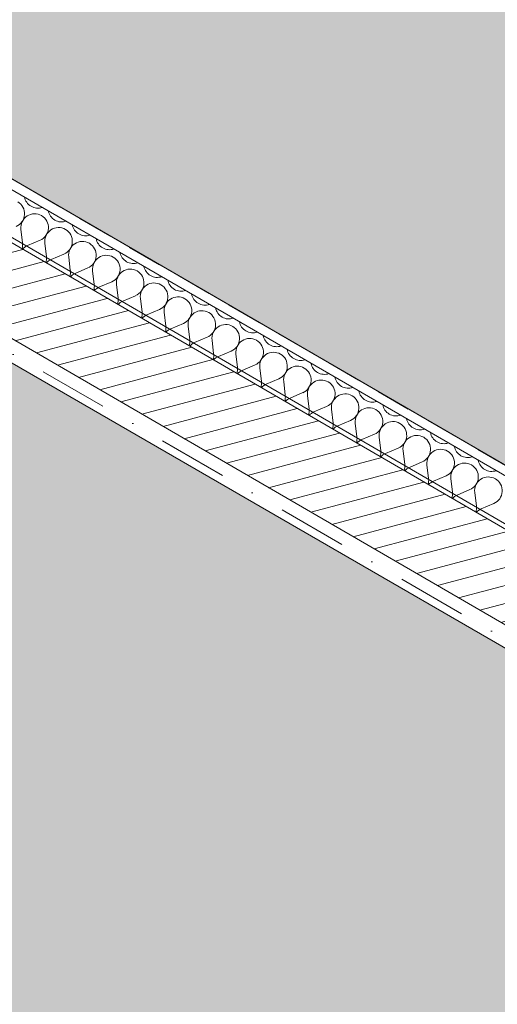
# Model space of a CAD drawing. Header units: millimetres. Extents: x -107151 to 48086, y -42122 to 26068.
# Tile 26 of 57: x -71456 to -70418, y 1081 to 3220. Entities that reach past the tile are written whole.
import ezdxf
from ezdxf.enums import TextEntityAlignment as Align

# ---------------------------------------------------------------- set-up
doc = ezdxf.new("R2010")
doc.units = ezdxf.units.MM
doc.header["$MEASUREMENT"] = 0
doc.linetypes.add('! URB Limite propriété', pattern=[300, 150, -75, 0, -75])
doc.linetypes.add('Tirets petits', pattern=[125, 75, -50])
for name, color, linetype in [('01-STR_Dalles.ARCHI', 7, 'Continuous'), ('01-STR_Murs extérieurs.ARCHI', 7, 'Continuous'), ('03-SURFACE _ Utile.ARCHI', 7, 'Continuous'), ('04-SOE_Cloisons .ARCHI', 7, 'Continuous'), ('04-SOE_Faux Plafond.ARCHI', 7, 'Continuous'), ('05-INF _ COTATIONS.ARCHI', 7, 'Continuous'), ('07-VRD_Terrain_Batiments.ARCHI', 7, 'Continuous'), ('Marques de Zone Archicad', 7, 'Continuous'), ('Nouveau_07-VRD_Terrain EDL_Parcelle.ARCHI', 7, 'Continuous')]:
    doc.layers.add(name, color=color, linetype=linetype)
doc.styles.add('STYLE_GENERE_1', font='arial.ttf')
doc.styles.add('STYLE_GENERE_2', font='arial.ttf')
doc.dimstyles.new('STYLE_GENERE__1', dxfattribs={"dimtxt": 75, "dimasz": 57, "dimexe": 0.18, "dimexo": 50, "dimgap": 0, "dimtad": 1, "dimlfac": 0.001, "dimzin": 0, "dimdsep": 46, "dimtxsty": 'STYLE_GENERE_1', "dimblk": 'ARROWHEAD_2', "dimblk1": 'ARROWHEAD_2', "dimblk2": 'ARROWHEAD_2', "dimcen": 0.09, "dimclrd": 256, "dimclre": 256, "dimclrt": 256, "dimazin": 0, "dimtfac": 1, "dimtdec": 4, "dimtmove": 0, "dimatfit": 3, "dimfxl": 0, "dimtolj": 1, "dimtzin": 0, "dimarcsym": 0})

# ---------------------------------------------------------------- blocks, each defined once
blk = doc.blocks.new('Dalle_1_1', base_point=(-76490.4, 21808.4))
at = {"layer": '01-STR_Dalles.ARCHI', "color": 7, "linetype": 'Continuous', "lineweight": 5, "flags": 128}
blk.add_lwpolyline([(-76490.4, 21808.4), (-87291.7, 4437.9), (-82006.1, 1387.3), (-82427.2, 536.8), (-75888.9, -3286.9), (-75794, -3342.4), (-72002.7, 3053.2), (-57796.5, -5182.2), (-57450.3, -5385.2), (-56247.6, -3332.7), (-54208.1, -4527.8), (-54717.7, -5397.6), (-55684.1, -4831.3), (-56368.8, -6019.3), (-56368.6, -6019.4), (-46020, -12001.9), (-45857.1, -11724.1), (-45699, -11816.7), (-44122.6, -12740.4), (-42483.4, -9942.8), (-41387.9, -10574.3), (-36023.4, -1555.2), (-50738.9, 6940.8), (-57097.2, 10611.7)], close=True, dxfattribs=at)
blk = doc.blocks.new('Archives__14_1', base_point=(-67732.9, 3707.5))
at = {"layer": '03-SURFACE _ Utile.ARCHI', "linetype": 'Continuous', "lineweight": 0, "true_color": 0xe4e4e4}
blk.add_hatch(color=254, dxfattribs=at).paths.add_polyline_path([(-70775.7, 5170.3), (-71957.1, 3153.9), (-66602.8, 50), (-63562.4, 5234.9), (-67197.8, 7365), (-69069.5, 4170.6)])
at = {"layer": 'Marques de Zone Archicad', "color": 7, "lineweight": 5}
for tag, height, style, p in [('ROOM_NAME', 125, 'STYLE_GENERE_2', (-68177.3, 4502.5)), ('measuredAreaCode', 100, 'STYLE_GENERE_1', (-68295.1, 4304.1)), ('DUMMY_861', 125, 'STYLE_GENERE_2', (-67550.1, 4169)), ('DUMMY_862', 100, 'STYLE_GENERE_1', (-68393.3, 4134)), ('DUMMY_864', 100, 'STYLE_GENERE_1', (-68491.5, 3963.9)), ('DUMMY_863', 100, 'STYLE_GENERE_1', (-68122.7, 3977.7)), ('ceilingHeightCode', 100, 'STYLE_GENERE_1', (-68589.8, 3793.8)), ('DUMMY_865', 100, 'STYLE_GENERE_1', (-68154.9, 3769.5))]:
    blk.add_attdef(tag, text='', height=height, rotation=329.9997, dxfattribs=dict(at, style=style)).set_placement(p, align=Align.TOP_LEFT)
blk = doc.blocks.new('Dalle_5_1', base_point=(-75676.6, -3744.5))
at = {"layer": '07-VRD_Terrain_Batiments.ARCHI', "linetype": 'Continuous', "lineweight": 0, "true_color": 0x404040}
blk.add_hatch(color=250, dxfattribs=at).paths.add_polyline_path([(-75676.6, -3744.5), (-67765.8, -8311.8), (-64022.6, -1828.4), (-71933.4, 2738.9)])
at = {"layer": '07-VRD_Terrain_Batiments.ARCHI', "color": 7, "linetype": 'Continuous', "lineweight": 5, "flags": 128}
blk.add_lwpolyline([(-75676.6, -3744.5), (-67765.8, -8311.8), (-64022.6, -1828.4), (-71933.4, 2738.9)], close=True, dxfattribs=at)
blk = doc.blocks.new('Dalle_15_1', base_point=(-87291.7, 4437.9))
at = {"layer": '04-SOE_Faux Plafond.ARCHI', "color": 252, "linetype": 'Tirets petits', "lineweight": 5, "flags": 128}
blk.add_lwpolyline([(-87291.7, 4437.9), (-76490.4, 21808.4), (-36023.4, -1555.2), (-39156.1, -6822.1), (-43638.1, -4195.9), (-44805.9, -6188.9), (-44314, -6477.2), (-44986.5, -7624.8), (-50462.4, -4416.2), (-48205.6, -549), (-53358.6, 2470.3), (-55548, -1266), (-59721.9, 1179.7), (-57371.2, 5191.5), (-65453.9, 9927.5), (-66046.3, 8916.5), (-66364.8, 9103.1), (-66378.8, 9079.2), (-70895.3, 11725.6), (-70035.8, 13192.4), (-72449.2, 14601.8), (-72270.8, 14906.2), (-74211.7, 16044.4), (-75362.2, 14080.9), (-76599.5, 14805.9), (-79551.2, 9768.4), (-78213.9, 8984.8), (-77976.6, 9389.7), (-70980, 5290.4), (-70849, 5213.7), (-70849.1, 5213.6), (-69069.5, 4170.6), (-67197.9, 7365), (-63477.8, 5185.3), (-63466.2, 5205.2), (-60449.3, 3437.4), (-62205.2, 440.8), (-59959, -875.4), (-60086.5, -1092.9), (-59801.5, -1259.9), (-60953, -3225.2), (-70246.3, 2162.2), (-72041.8, 3203), (-73941.7, -2), (-75888.9, -3286.9), (-77581.8, -2296.9), (-82427.2, 536.8), (-82006.1, 1387.3)], close=True, dxfattribs=at)
blk = doc.blocks.new('Mur_52_1', base_point=(-72046.2, 3195.6))
at = {"layer": '04-SOE_Cloisons .ARCHI', "color": 7, "linetype": 'Continuous', "lineweight": 5}
for p, q in [((-70849.1, 5213.3), (-72035, 3189)), ((-70837.8, 5206.7), (-72023.8, 3182.5)), ((-70798.2, 5183.5), (-71984.1, 3159.2)), ((-70786.9, 5176.9), (-71972.9, 3152.6))]:
    blk.add_line(p, q, dxfattribs=at)
at = {"layer": '04-SOE_Cloisons .ARCHI', "color": 7, "linetype": 'Continuous', "lineweight": 5, "flags": 128}
for points in [[(-70860.3, 5219.9), (-72046.2, 3195.6)], [(-71961.7, 3146.1), (-70775.7, 5170.3)]]:
    blk.add_lwpolyline(points, dxfattribs=at)
blk = doc.blocks.new('*X328')
at = {"layer": '01-STR_Murs extérieurs.ARCHI', "color": 7, "linetype": 'Continuous', "lineweight": 5}
for p, q in [((-71450, 2734.9), (-71453.5, 2764.7)), ((-71439.6, 2728.9), (-71412, 2740.6)), ((-71398.1, 2704.8), (-71401.6, 2734.6)), ((-71387.7, 2698.8), (-71360.1, 2710.5)), ((-71346.2, 2674.7), (-71349.7, 2704.5)), ((-71335.8, 2668.7), (-71308.2, 2680.4)), ((-71294.2, 2644.6), (-71297.8, 2674.4)), ((-71283.9, 2638.6), (-71256.3, 2650.3)), ((-71242.3, 2614.5), (-71245.9, 2644.3)), ((-71232, 2608.5), (-71204.3, 2620.2)), ((-71190.4, 2584.4), (-71194, 2614.2)), ((-71180, 2578.4), (-71152.4, 2590.2)), ((-71138.5, 2554.3), (-71142.1, 2584.1)), ((-71128.1, 2548.3), (-71100.5, 2560.1)), ((-71086.6, 2524.3), (-71090.1, 2554)), ((-71076.2, 2518.2), (-71048.6, 2530)), ((-71034.7, 2494.2), (-71038.2, 2523.9)), ((-71024.3, 2488.1), (-70996.7, 2499.9)), ((-70982.8, 2464.1), (-70986.3, 2493.9)), ((-70972.4, 2458), (-70944.8, 2469.8)), ((-70930.9, 2434), (-70934.4, 2463.8)), ((-70920.5, 2428), (-70892.9, 2439.7)), ((-70879, 2403.9), (-70882.5, 2433.7)), ((-70868.6, 2397.9), (-70841, 2409.6)), ((-70827.1, 2373.8), (-70830.6, 2403.6)), ((-70816.7, 2367.8), (-70789.1, 2379.5)), ((-70775.2, 2343.7), (-70778.7, 2373.5)), ((-70764.8, 2337.7), (-70737.2, 2349.4)), ((-70723.2, 2313.6), (-70726.8, 2343.4)), ((-70712.9, 2307.6), (-70685.3, 2319.3)), ((-70671.3, 2283.5), (-70674.9, 2313.3)), ((-70661, 2277.5), (-70633.3, 2289.2)), ((-70619.4, 2253.4), (-70623, 2283.2)), ((-70609.1, 2247.4), (-70581.4, 2259.1)), ((-70567.5, 2223.3), (-70571.1, 2253.1)), ((-70557.1, 2217.3), (-70529.5, 2229.1)), ((-70515.6, 2193.2), (-70519.2, 2223)), ((-70505.2, 2187.2), (-70477.6, 2199)), ((-70463.7, 2163.2), (-70467.2, 2192.9)), ((-70453.3, 2157.1), (-70425.7, 2168.9))]:
    blk.add_line(p, q, dxfattribs=at)
for centre, start, end in [((-71475.6, 2798.3), 293.029, 59.8989), ((-71416.6, 2840.4), 191.2115, 288.5864), ((-71364.7, 2810.3), 191.2115, 288.5864), ((-71423.7, 2768.2), 59.8989, 186.7688), ((-71423.7, 2768.2), 293.029, 59.8989), ((-71371.8, 2738.1), 59.8989, 186.7688), ((-71371.8, 2738.1), 293.029, 59.8989), ((-71312.7, 2780.2), 191.2115, 288.5864), ((-71319.9, 2708), 59.8989, 186.7688), ((-71260.8, 2750.1), 191.2115, 288.5864), ((-71479.8, 2731.4), 341.8164, 6.7688), ((-71427.9, 2701.3), 113.029, 137.9815), ((-71319.9, 2708), 293.029, 59.8989), ((-71427.9, 2701.3), 341.8164, 6.7688), ((-71375.9, 2671.2), 113.029, 137.9815), ((-71268, 2677.9), 59.8989, 186.7688), ((-71268, 2677.9), 293.029, 59.8989), ((-71208.9, 2720), 191.2115, 288.5864), ((-71375.9, 2671.2), 341.8164, 6.7688), ((-71216.1, 2647.9), 59.8989, 186.7688), ((-71216.1, 2647.9), 293.029, 59.8989), ((-71157, 2689.9), 191.2115, 288.5864), ((-71324, 2641.1), 113.029, 137.9815), ((-71105.1, 2659.8), 191.2115, 288.5864), ((-71324, 2641.1), 341.8164, 6.7688), ((-71272.1, 2611), 113.029, 137.9815), ((-71164.2, 2617.8), 59.8989, 186.7688), ((-71164.2, 2617.8), 293.029, 59.8989), ((-71272.1, 2611), 341.8164, 6.7688), ((-71112.3, 2587.7), 59.8989, 186.7688), ((-71112.3, 2587.7), 293.029, 59.8989), ((-71053.2, 2629.7), 191.2115, 288.5864), ((-71220.2, 2580.9), 113.029, 137.9815), ((-71060.4, 2557.6), 59.8989, 186.7688), ((-71001.3, 2599.6), 191.2115, 288.5864), ((-71220.2, 2580.9), 341.8164, 6.7688), ((-71168.3, 2550.8), 113.029, 137.9815), ((-71060.4, 2557.6), 293.029, 59.8989), ((-71168.3, 2550.8), 341.8164, 6.7688), ((-71116.4, 2520.7), 113.029, 137.9815), ((-71008.4, 2527.5), 59.8989, 186.7688), ((-71008.4, 2527.5), 293.029, 59.8989), ((-70949.4, 2569.5), 191.2115, 288.5864), ((-71116.4, 2520.7), 341.8164, 6.7688), ((-70956.5, 2497.4), 59.8989, 186.7688), ((-70956.5, 2497.4), 293.029, 59.8989), ((-70897.5, 2539.4), 191.2115, 288.5864), ((-71064.5, 2490.6), 113.029, 137.9815), ((-70845.6, 2509.4), 191.2115, 288.5864), ((-71064.5, 2490.6), 341.8164, 6.7688), ((-71012.6, 2460.5), 113.029, 137.9815), ((-70904.6, 2467.3), 59.8989, 186.7688), ((-70904.6, 2467.3), 293.029, 59.8989), ((-71012.6, 2460.5), 341.8164, 6.7688), ((-70852.7, 2437.2), 59.8989, 186.7688), ((-70852.7, 2437.2), 293.029, 59.8989), ((-70793.7, 2479.3), 191.2115, 288.5864), ((-70960.7, 2430.4), 113.029, 137.9815), ((-70741.8, 2449.2), 191.2115, 288.5864), ((-70960.7, 2430.4), 341.8164, 6.7688), ((-70908.8, 2400.3), 113.029, 137.9815), ((-70800.8, 2407.1), 59.8989, 186.7688), ((-70800.8, 2407.1), 293.029, 59.8989), ((-70908.8, 2400.3), 341.8164, 6.7688), ((-70856.9, 2370.3), 113.029, 137.9815), ((-70748.9, 2377), 59.8989, 186.7688), ((-70748.9, 2377), 293.029, 59.8989), ((-70689.8, 2419.1), 191.2115, 288.5864), ((-70856.9, 2370.3), 341.8164, 6.7688), ((-70697, 2346.9), 59.8989, 186.7688), ((-70637.9, 2389), 191.2115, 288.5864), ((-70804.9, 2340.2), 113.029, 137.9815), ((-70697, 2346.9), 293.029, 59.8989), ((-70586, 2358.9), 191.2115, 288.5864), ((-70804.9, 2340.2), 341.8164, 6.7688), ((-70753, 2310.1), 113.029, 137.9815), ((-70645.1, 2316.8), 59.8989, 186.7688), ((-70645.1, 2316.8), 293.029, 59.8989), ((-70753, 2310.1), 341.8164, 6.7688), ((-70593.2, 2286.8), 59.8989, 186.7688), ((-70593.2, 2286.8), 293.029, 59.8989), ((-70534.1, 2328.8), 191.2115, 288.5864), ((-70701.1, 2280), 113.029, 137.9815), ((-70482.2, 2298.7), 191.2115, 288.5864), ((-70701.1, 2280), 341.8164, 6.7688), ((-70649.2, 2249.9), 113.029, 137.9815), ((-70541.3, 2256.7), 59.8989, 186.7688), ((-70541.3, 2256.7), 293.029, 59.8989), ((-70649.2, 2249.9), 341.8164, 6.7688), ((-70597.3, 2219.8), 113.029, 137.9815), ((-70489.4, 2226.6), 59.8989, 186.7688), ((-70489.4, 2226.6), 293.029, 59.8989), ((-70430.3, 2268.6), 191.2115, 288.5864), ((-70437.5, 2196.5), 59.8989, 186.7688), ((-70597.3, 2219.8), 341.8164, 6.7688), ((-70545.4, 2189.7), 113.029, 137.9815), ((-70437.5, 2196.5), 293.029, 59.8989), ((-70545.4, 2189.7), 341.8164, 6.7688), ((-70493.5, 2159.6), 113.029, 137.9815), ((-70493.5, 2159.6), 341.8164, 6.7688), ((-70441.6, 2129.5), 113.029, 137.9815)]:
    blk.add_arc(centre, 30, start, end, dxfattribs=at)
blk = doc.blocks.new('Mur_96_1', base_point=(-57602.4, -5167.5))
at = {"layer": '01-STR_Murs extérieurs.ARCHI', "linetype": 'Continuous', "lineweight": 0, "true_color": 0x000000}
h = blk.add_hatch(dxfattribs=at)
h.set_pattern_fill('Hachure_simple_0001', color=18, style=0, pattern_type=2)
h.set_pattern_definition([(14.89894, (0, 0), (-9.64181, 36.239281), [])])
h.paths.add_polyline_path([(-71843.4, 2949.3), (-71935.2, 2794.5), (-57909.8, -5336.1), (-57818.8, -5180.8)])
at = {"layer": '01-STR_Murs extérieurs.ARCHI', "color": 7, "linetype": 'Continuous', "lineweight": 5}
for p, q in [((-72032.3, 3174.4), (-57872.1, -5034.3)), ((-71997.7, 3038.7), (-57905.3, -5130.6))]:
    blk.add_line(p, q, dxfattribs=at)
at = {"layer": '01-STR_Murs extérieurs.ARCHI', "color": 7, "linetype": 'Continuous', "lineweight": 5, "flags": 128}
for points in [[(-66601, 49), (-72041.8, 3203)], [(-71935.2, 2794.5), (-57909.8, -5336.1)]]:
    blk.add_lwpolyline(points, dxfattribs=at)
at = {"layer": '01-STR_Murs extérieurs.ARCHI', "color": 7, "lineweight": 5}
blk.add_blockref('*X328', (0, 0), dxfattribs=at)
blk = doc.blocks.new('*D818')
at = {"layer": '05-INF _ COTATIONS.ARCHI', "color": 251, "linetype": 'Continuous', "lineweight": 5, "true_color": 0x666666}
for p, q in [((-71722.7, 5724.1), (-71819.8, 5780.9)), ((-71749.8, 5714.9), (-71792.7, 5790.1)), ((-71771.2, 5752.5), (-71752.7, 5784.2)), ((-76759.8, -2777.6), (-71771.2, 5752.5)), ((-76711.2, -2806), (-76808.3, -2749.2)), ((-76781.2, -2740), (-76738.3, -2815.3)), ((-76778.3, -2809.3), (-76759.8, -2777.6))]:
    blk.add_line(p, q, dxfattribs=at)
at = {"layer": '05-INF _ COTATIONS.ARCHI', "color": 251, "lineweight": 5, "true_color": 0x666666, "insert": (-74329, 1408.6), "char_height": 75, "attachment_point": 7, "rotation": 59.6805, "style": 'STYLE_GENERE_1'}
blk.add_mtext('\\A1;{\\pql;\\fArial|b0|i0|c0|p0;\\W1.000000;9,88}', dxfattribs=at)
blk = doc.blocks.new('ARROWHEAD_2')
at = {"color": 0, "linetype": 'Continuous', "lineweight": 0}
for p, q in [((-0.378, -0.655), (0.378, 0.655)), ((0, 0), (-1, 0))]:
    blk.add_line(p, q, dxfattribs=at)

msp = doc.modelspace()

# ---------------------------------------------------------------- linework, layer by layer
at = {"layer": '03-SURFACE _ Utile.ARCHI', "color": 254, "linetype": 'Continuous', "lineweight": 0, "true_color": 0xe4e4e4, "flags": 128}
msp.add_lwpolyline([(-70775.718, 5170.329), (-71957.064, 3153.917), (-66602.758, 50.002), (-63562.393, 5234.864), (-67197.848, 7365.043), (-69069.509, 4170.583)], close=True, dxfattribs=at)
at = {"layer": 'Nouveau_07-VRD_Terrain EDL_Parcelle.ARCHI', "color": 1, "linetype": '! URB Limite propriété', "lineweight": 15, "flags": 128}
msp.add_lwpolyline([(-75754.012, -3686.305), (-71932.52, 2759.858), (-40270.65, -15542.463)], dxfattribs=at)

# ---------------------------------------------------------------- block references
at = {"layer": '01-STR_Dalles.ARCHI', "color": 7, "linetype": 'Continuous', "lineweight": 5}
msp.add_blockref('Dalle_1_1', (-76490.431, 21808.373), dxfattribs=at)
at = {"layer": '01-STR_Murs extérieurs.ARCHI', "color": 7, "lineweight": 5}
msp.add_blockref('Mur_96_1', (-57602.415, -5167.536), dxfattribs=at)
at = {"layer": '03-SURFACE _ Utile.ARCHI', "color": 7, "linetype": 'Continuous', "lineweight": 5}
msp.add_blockref('Archives__14_1', (-67732.909, 3707.523), dxfattribs=at)
at = {"layer": '04-SOE_Cloisons .ARCHI', "color": 7, "lineweight": 5}
msp.add_blockref('Mur_52_1', (-72046.225, 3195.598), dxfattribs=at)
at = {"layer": '04-SOE_Faux Plafond.ARCHI', "color": 252, "linetype": 'Tirets petits', "lineweight": 5}
msp.add_blockref('Dalle_15_1', (-87291.697, 4437.903), dxfattribs=at)
at = {"layer": '07-VRD_Terrain_Batiments.ARCHI', "color": 7, "linetype": 'Continuous', "lineweight": 5}
msp.add_blockref('Dalle_5_1', (-75676.611, -3744.468), dxfattribs=at)

# ---------------------------------------------------------------- dimensions: what is measured, and where the dimension line sits
at = {"layer": '05-INF _ COTATIONS.ARCHI', "color": 251, "linetype": 'Continuous', "lineweight": 5, "true_color": 0x666666}
dim = msp.add_linear_dim(base=(-71771.244, 5752.522), p1=(-76535.804, -2908.601), p2=(-70775.718, 5170.329), angle=59.680505, dimstyle='STYLE_GENERE__1', dxfattribs=at)
dim.commit()
dim.dimension.update_dxf_attribs({"geometry": '*D818', "text_midpoint": (-74312.336, 1511.358), "dimtype": 160, "text_rotation": 59.680505})

doc.saveas('drawing.dxf')
